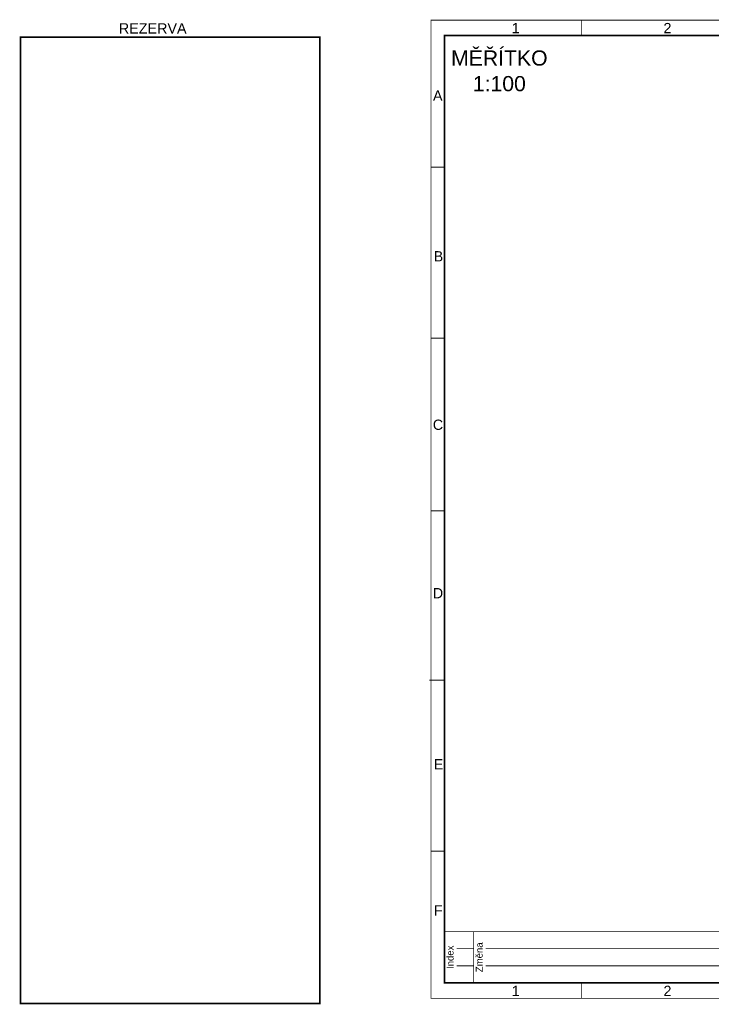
# Model space of a CAD drawing. Extents: x -12025 to 39812, y -28775 to 12.
# Tile 1 of 17: x -12025 to 8199, y -28775 to 12. Entities that reach past the tile are written whole.
import ezdxf
from ezdxf.enums import TextEntityAlignment as Align

# ---------------------------------------------------------------- set-up
doc = ezdxf.new("R2010")
doc.units = 0
doc.header["$MEASUREMENT"] = 0
doc.linetypes.add('PE', pattern=[4.625, 3, -0.75, 0.125, -0.75])
for name, color, linetype in [('OÚ Dukovany Meřítko', 7, 'Continuous'), ('Ramecek', 7, 'Continuous'), ('Zakladni', 7, 'Continuous')]:
    doc.layers.add(name, color=color, linetype=linetype)
doc.styles.add('Arial', font='txt')
doc.styles.add('Arial_B', font='txt')

# ---------------------------------------------------------------- blocks, each defined once
blk = doc.blocks.new('(2)')
at = {"color": 7, "linetype": 'Continuous', "const_width": 25}
for points in [[(18000, 0), (0, 0)], [(0, -1500), (0, 0)], [(850, -1500), (850, 0)], [(12600, -1500), (12600, 0)], [(14400, -1500), (14400, 0)], [(16200, -1500), (16200, 0)], [(18000, 0), (18000, -1500)], [(350, -500), (850, -500)], [(1200, -500), (12600, -500)], [(12950, -500), (14400, -500)], [(14750, -500), (16200, -500)], [(16550, -500), (18000, -500)], [(350, -1000), (850, -1000)], [(1200, -1000), (12600, -1000)], [(12950, -1000), (14400, -1000)], [(14750, -1000), (16200, -1000)], [(16550, -1000), (18000, -1000)], [(18000, -1500), (0, -1500)]]:
    blk.add_lwpolyline(points, dxfattribs=at)
at = {"color": 7, "linetype": 'Continuous', "style": 'Arial'}
for s, p in [('Index', (261, -750)), ('Změna', (1111, -750)), ('Datum', (12861, -750)), ('Jméno', (14661, -750)), ('Podpis', (16461, -750))]:
    blk.add_text(s, height=200, rotation=90, dxfattribs=at).set_placement(p, align=Align.CENTER)
blk = doc.blocks.new('dveře rozvaděče')
at = {"color": 7, "linetype": 'PE', "ltscale": 100, "const_width": 50}
blk.add_lwpolyline([(0, 0), (8750, 0), (8750, -28250), (0, -28250)], close=True, dxfattribs=at)
at = {"color": 7, "linetype": 'Continuous', "style": 'Arial'}
blk.add_text('REZERVA', height=300, dxfattribs=at).set_placement((2875, 108))

msp = doc.modelspace()

# ---------------------------------------------------------------- linework, layer by layer
at = {"layer": 'Ramecek', "color": 7, "linetype": 'Continuous'}
for points, const_width in [([(0, -28600), (39800, -28600), (39800, 0), (0, 0)], 25), ([(400, -28150), (39400, -28150), (39400, -450), (400, -450)], 50)]:
    msp.add_lwpolyline(points, close=True, dxfattribs=dict(at, const_width=const_width))
at = {"layer": 'Ramecek', "color": 7, "linetype": 'Continuous', "const_width": 25}
for points in [[(4400, -6), (4400, -450)], [(400, -4300), (0, -4300)], [(400, -9300), (0, -9300)], [(405, -14345), (5, -14345)], [(399, -19300), (-50, -19300)], [(400, -24300), (0, -24300)], [(4400, -28150), (4400, -28594)]]:
    msp.add_lwpolyline(points, dxfattribs=at)

# ---------------------------------------------------------------- block references
at = {"layer": 'Ramecek', "color": 7, "linetype": 'Continuous'}
msp.add_blockref('(2)', (400, -26650), dxfattribs=at)
at = {"layer": 'Zakladni', "color": 7, "linetype": 'Continuous'}
msp.add_blockref('dveře rozvaděče', (-12000, -500), dxfattribs=at)

# ---------------------------------------------------------------- texts
at = {"layer": 'OÚ Dukovany Meřítko', "color": 7, "linetype": 'Continuous', "style": 'Arial_B'}
for s, p in [('MĚŘÍTKO', (2000, -1330)), ('1:100', (2000, -2079))]:
    msp.add_text(s, height=443.7, dxfattribs=at).set_placement(p, align=Align.CENTER)
at = {"layer": 'Ramecek', "color": 7, "linetype": 'Continuous', "style": 'Arial'}
for s, p in [('1', (2363, -383)), ('2', (6800, -383)), ('A', (60, -2355)), ('B', (80, -7055)), ('C', (55, -11980)), ('D', (55, -16905)), ('E', (80, -21905)), ('F', (85, -26180)), ('1', (2363, -28533)), ('2', (6800, -28533))]:
    msp.add_text(s, height=300, dxfattribs=at).set_placement(p)

doc.saveas('drawing.dxf')
